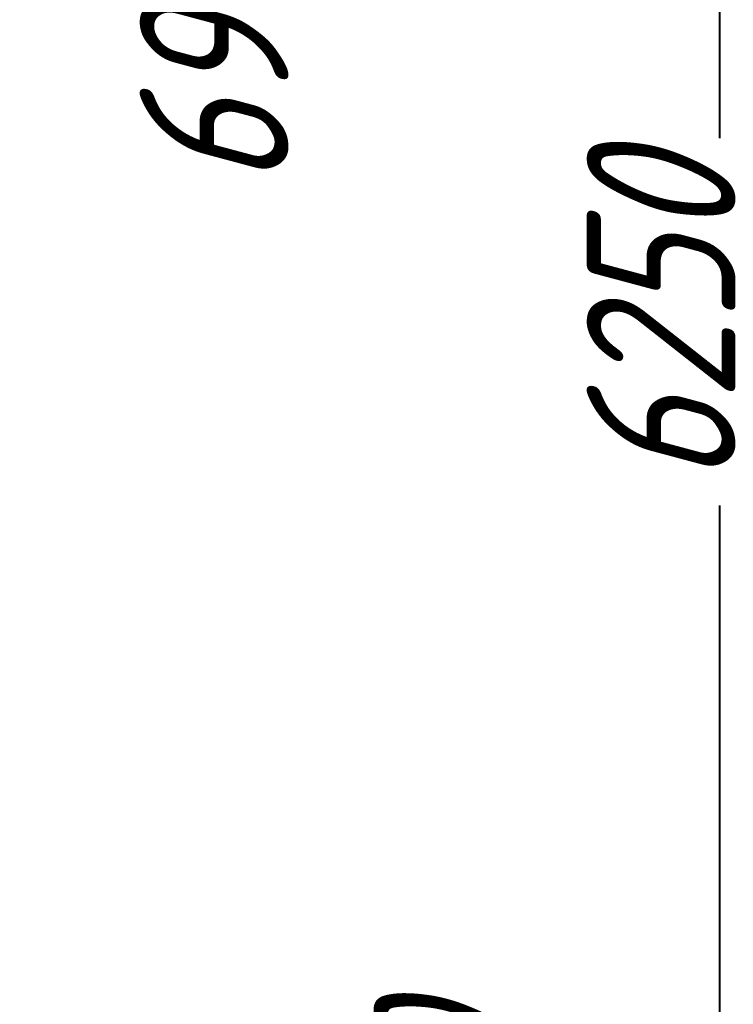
# Model space of a CAD drawing. Header units: millimetres. Extents: x 0 to 594, y 0 to 420.
# Tile 5 of 53: x 109 to 126, y 113 to 136. Entities that reach past the tile are written whole.
import ezdxf

# ---------------------------------------------------------------- set-up
doc = ezdxf.new("R2010")
doc.units = ezdxf.units.MM
doc.linetypes.add('K5LT_BASIC', pattern=[0])
doc.linetypes.add('K5LT_THIN', pattern=[0])
doc.styles.add('KDIMTEXTSTYLE', font='GOST_AU.SHX', dxfattribs={"width": 0.96, "oblique": 15, "height": 5})
doc.dimstyles.new('KDIMSTYLE (0.02)', dxfattribs={"dimtxt": 5, "dimasz": 1, "dimexe": 2, "dimexo": 0, "dimgap": 1, "dimtad": 1, "dimlfac": 50, "dimtxsty": 'KDIMTEXTSTYLE', "dimsah": 1, "dimcen": 0, "dimdle": 1, "dimadec": 0, "dimazin": 0, "dimtfac": 0.667, "dimtmove": 0, "dimatfit": 3, "dimfxl": 1, "dimtvp": 1, "dimtfill": 1, "dimtolj": 1, "dimtzin": 0, "dimarcsym": 0})

# ---------------------------------------------------------------- blocks, each defined once
blk = doc.blocks.new('KDIMARROW_03')
at = {"color": 0, "linetype": 'K5LT_BASIC', "lineweight": 40}
blk.add_line((-1.061, -1.061), (1.061, 1.061), dxfattribs=at)
at = {"color": 0, "linetype": 'K5LT_THIN', "lineweight": 18}
for q in [(-1, 0), (2, 0)]:
    blk.add_line((0, 0), q, dxfattribs=at)

msp = doc.modelspace()

# ---------------------------------------------------------------- linework, layer by layer
at = {"color": 5, "linetype": 'K5LT_BASIC', "lineweight": 40, "true_color": 0x0000ff}
msp.add_line((125.27877, 67.20446), (125.27877, 205.20446), dxfattribs=at)

# ---------------------------------------------------------------- dimensions: what is measured, and where the dimension line sits
at = {"color": 5, "true_color": 0x0000ff}
for base, p1, p2, location in [((113.37681, 205.20446), (125.27877, 67.20446), (125.27877, 205.20446), (113.37681, 136.20446)), ((123.89428, 192.20446), (125.27877, 67.20446), (125.27877, 192.20446), (123.89428, 129.20446)), ((118.87797, 151.20446), (141.07379, 67.20446), (124.60192, 151.20446), (118.87797, 109.20446))]:
    msp.add_linear_dim(base=base, p1=p1, p2=p2, angle=90, location=location, dimstyle='KDIMSTYLE (0.02)', override={"dimexo": 2, "dimpost": '\\H3.5;\\W0.96;\\Q15;<>', "dimblk1": 'KDIMARROW_03', "dimblk2": 'KDIMARROW_03', "dimse1": 0, "dimse2": 0, "dimclrt": 7, "dimtolj": 1}, dxfattribs=at).render()

doc.saveas('drawing.dxf')
